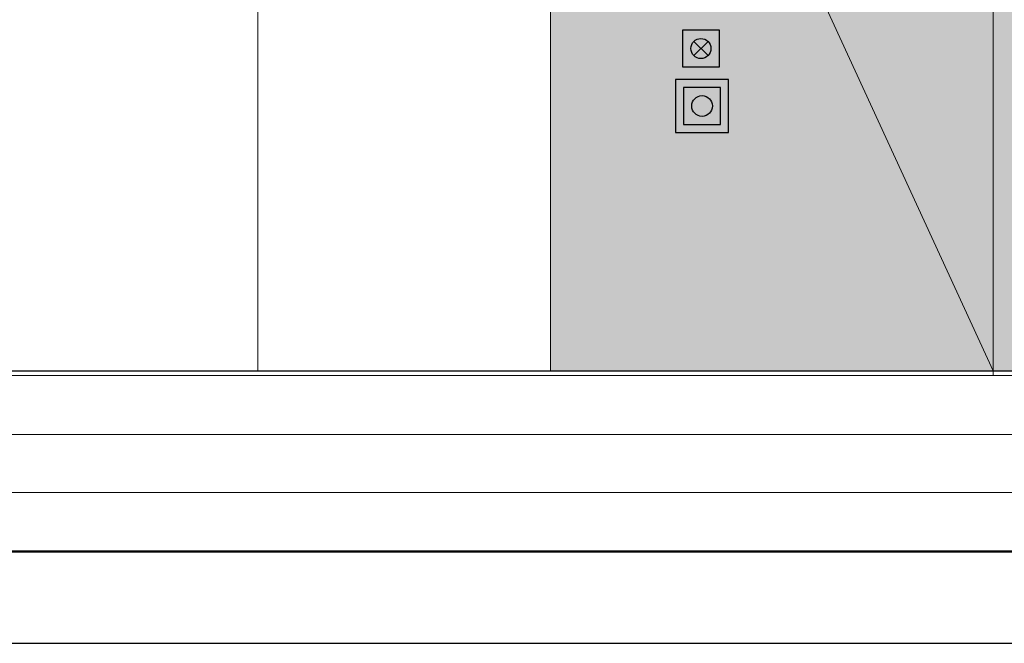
# Model space of a CAD drawing. Header units: centimetres. Extents: x -16053 to 7031, y -7778 to 254.
# Tile 222 of 256: x -235 to 0, y -1379 to -1230. Entities that reach past the tile are written whole.
import ezdxf

# ---------------------------------------------------------------- set-up
doc = ezdxf.new("R2010")
doc.units = ezdxf.units.CM
doc.header["$MEASUREMENT"] = 0
doc.layers.get('0').update_dxf_attribs({"linetype": 'CONTINUOUS'})
doc.layers.add('OPISY ELEKTRYCZNE', color=120, linetype='CONTINUOUS')
doc.layers.add('POŁĄCZENIA', color=5, linetype='CONTINUOUS')

msp = doc.modelspace()

# ---------------------------------------------------------------- hatches: boundary and pattern name
at = {"true_color": 0xe0e2df}
h = msp.add_hatch(color=254, dxfattribs=at)
h.paths.add_polyline_path([(-2.457, -1313.549), (6.308, -1313.549), (-2.457, -1031.575)])
h.paths.add_polyline_path([(6.308, -1313.549), (-2.457, -1031.575), (6.308, -1031.575)])
at = {"true_color": 0xf0e8d0}
h = msp.add_hatch(color=254, dxfattribs=at)
h.paths.add_polyline_path([(-108.301, -1313.549), (-2.457, -1313.549), (-108.301, -1083.67)])
h.paths.add_polyline_path([(-2.457, -1313.549), (-108.301, -1083.67), (-2.457, -1083.67)])
at = {"layer": 'POŁĄCZENIA'}
h = msp.add_hatch(color=1, dxfattribs=at)
edge = h.paths.add_edge_path()
edge.add_arc((-72.058, -1250.324), 2.473, 0, 360)

# ---------------------------------------------------------------- linework, layer by layer
at = {"color": 7, "linetype": 'Continuous', "lineweight": 30}
for points in [[(-1580.519, -598.608), (-1580.519, -1356.713), (2094.936, -1356.713)], [(-1580.519, -1356.713), (-1580.519, -1313.549), (1.347, -1313.549), (1628.361, -1313.549)]]:
    msp.add_lwpolyline(points, dxfattribs=at)
at = {"color": 8, "linetype": 'Continuous', "lineweight": 15, "true_color": 0x767676}
msp.add_lwpolyline([(-2.457, -1006.602), (-2.457, -1314.706), (-2.457, -1314.706)], dxfattribs=at)
at = {"color": 254, "linetype": 'Continuous', "lineweight": 5, "true_color": 0xe0e2df}
msp.add_lwpolyline([(-2.457, -1313.549), (6.308, -1313.549), (-2.457, -1031.575)], close=True, dxfattribs=at)
at = {"color": 8, "linetype": 'Continuous', "lineweight": 18, "true_color": 0x767676}
msp.add_lwpolyline([(-283.604, -1313.549), (-108.301, -1313.549), (-108.301, -1083.67), (-283.604, -1083.67)], close=True, dxfattribs=at)
at = {"linetype": 'Continuous', "lineweight": 20}
for points in [[(-283.604, -1313.549), (-178.257, -1313.549), (-178.257, -1083.67), (-283.604, -1083.67)], [(-178.257, -1313.549), (-108.301, -1313.549), (-108.301, -1083.67), (-178.257, -1083.67)]]:
    msp.add_lwpolyline(points, close=True, dxfattribs=at)
at = {"color": 254, "linetype": 'Continuous', "lineweight": 5, "true_color": 0xf0e8d0}
for points in [[(-108.301, -1313.549), (-2.457, -1313.549), (-108.301, -1083.67)], [(-2.457, -1313.549), (-108.301, -1083.67), (-2.457, -1083.67)]]:
    msp.add_lwpolyline(points, close=True, dxfattribs=at)
at = {"color": 252, "linetype": 'Continuous', "lineweight": 18, "true_color": 0x989898}
for points in [[(-999.537, -1314.706), (71.137, -1314.706), (71.137, -1314.706)], [(-999.537, -1328.764), (71.137, -1328.764), (71.137, -1328.764)], [(-999.537, -1342.656), (71.137, -1342.656), (71.137, -1342.656)]]:
    msp.add_lwpolyline(points, dxfattribs=at)
at = {"color": 7, "linetype": 'Continuous', "lineweight": 50}
msp.add_lwpolyline([(-1771.037, -1356.713), (2094.936, -1356.713)], dxfattribs=at)
at = {"layer": 'OPISY ELEKTRYCZNE', "linetype": 'ByBlock'}
msp.add_lwpolyline([(-1800.027, -1378.644), (2695.267, -1378.644), (2695.267, -3.091), (-1800.027, -3.091)], close=True, dxfattribs=at)
at = {"layer": 'POŁĄCZENIA', "color": 1}
for points in [[(-76.73, -1232.19), (-76.73, -1241.01), (-67.91, -1241.01), (-67.91, -1232.19)], [(-78.365, -1244.018), (-78.365, -1256.631), (-65.752, -1256.631), (-65.752, -1244.018)], [(-76.468, -1245.914), (-76.468, -1254.734), (-67.648, -1254.734), (-67.648, -1245.914)]]:
    msp.add_lwpolyline(points, close=True, dxfattribs=at)
for points in [[(-74.015, -1238.296), (-70.624, -1234.905)], [(-74.015, -1234.905), (-70.624, -1238.296)]]:
    msp.add_lwpolyline(points, dxfattribs=at)
for centre, radius in [((-72.32, -1236.6), 2.398), ((-72.058, -1250.324), 2.473)]:
    msp.add_circle(centre, radius, dxfattribs=at)

doc.saveas('drawing.dxf')
